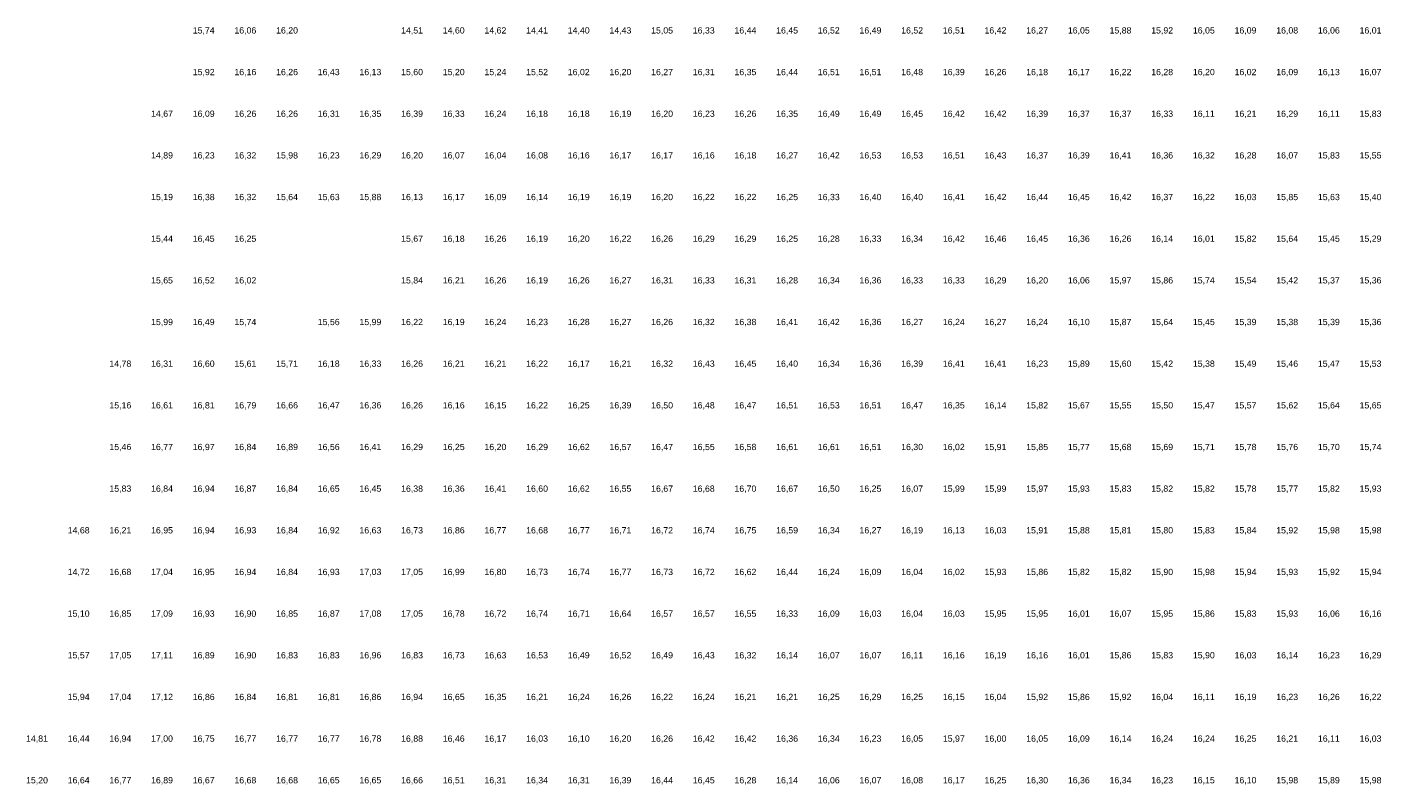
# Model space of a CAD drawing. Extents: x 198243 to 199107, y 361914 to 363516.
# Tile 2 of 17: x 198443 to 198767, y 362124 to 362306. Entities that reach past the tile are written whole.
import ezdxf
from ezdxf.enums import TextEntityAlignment as Align

# ---------------------------------------------------------------- set-up
doc = ezdxf.new("R2010")
doc.units = 0
doc.header["$MEASUREMENT"] = 0
doc.layers.add('rijk_10Anno', color=254, linetype='Continuous')
doc.styles.add('Arial', font='arial.ttf')

msp = doc.modelspace()

# ---------------------------------------------------------------- texts
at = {"layer": 'rijk_10Anno', "color": 254, "style": 'Arial'}
for s, p in [('15,74', (198485, 362303.82)), ('16,06', (198495, 362303.82)), ('16,20', (198505, 362303.82)), ('14,51', (198535, 362303.82)), ('14,60', (198545, 362303.82)), ('14,62', (198555, 362303.82)), ('14,41', (198565, 362303.82)), ('14,40', (198575, 362303.82)), ('14,43', (198585, 362303.82)), ('15,05', (198595, 362303.82)), ('16,33', (198605, 362303.82)), ('16,44', (198615, 362303.82)), ('16,45', (198625, 362303.82)), ('16,52', (198635, 362303.82)), ('16,49', (198645, 362303.82)), ('16,52', (198655, 362303.82)), ('16,51', (198665, 362303.82)), ('16,42', (198675, 362303.82)), ('16,27', (198685, 362303.82)), ('16,05', (198695, 362303.82)), ('15,88', (198705, 362303.82)), ('15,92', (198715, 362303.82)), ('16,05', (198725, 362303.82)), ('16,09', (198735, 362303.82)), ('16,08', (198745, 362303.82)), ('16,06', (198755, 362303.82)), ('16,01', (198765, 362303.82)), ('15,92', (198485, 362293.82)), ('16,16', (198495, 362293.82)), ('16,26', (198505, 362293.82)), ('16,43', (198515, 362293.82)), ('16,13', (198525, 362293.82)), ('15,60', (198535, 362293.82)), ('15,20', (198545, 362293.82)), ('15,24', (198555, 362293.82)), ('15,52', (198565, 362293.82)), ('16,02', (198575, 362293.82)), ('16,20', (198585, 362293.82)), ('16,27', (198595, 362293.82)), ('16,31', (198605, 362293.82)), ('16,35', (198615, 362293.82)), ('16,44', (198625, 362293.82)), ('16,51', (198635, 362293.82)), ('16,51', (198645, 362293.82)), ('16,48', (198655, 362293.82)), ('16,39', (198665, 362293.82)), ('16,26', (198675, 362293.82)), ('16,18', (198685, 362293.82)), ('16,17', (198695, 362293.82)), ('16,22', (198705, 362293.82)), ('16,28', (198715, 362293.82)), ('16,20', (198725, 362293.82)), ('16,02', (198735, 362293.82)), ('16,09', (198745, 362293.82)), ('16,13', (198755, 362293.82)), ('16,07', (198765, 362293.82)), ('14,67', (198475, 362283.82)), ('16,09', (198485, 362283.82)), ('16,26', (198495, 362283.82)), ('16,26', (198505, 362283.82)), ('16,31', (198515, 362283.82)), ('16,35', (198525, 362283.82)), ('16,39', (198535, 362283.82)), ('16,33', (198545, 362283.82)), ('16,24', (198555, 362283.82)), ('16,18', (198565, 362283.82)), ('16,18', (198575, 362283.82)), ('16,19', (198585, 362283.82)), ('16,20', (198595, 362283.82)), ('16,23', (198605, 362283.82)), ('16,26', (198615, 362283.82)), ('16,35', (198625, 362283.82)), ('16,49', (198635, 362283.82)), ('16,49', (198645, 362283.82)), ('16,45', (198655, 362283.82)), ('16,42', (198665, 362283.82)), ('16,42', (198675, 362283.82)), ('16,39', (198685, 362283.82)), ('16,37', (198695, 362283.82)), ('16,37', (198705, 362283.82)), ('16,33', (198715, 362283.82)), ('16,11', (198725, 362283.82)), ('16,21', (198735, 362283.82)), ('16,29', (198745, 362283.82)), ('16,11', (198755, 362283.82)), ('15,83', (198765, 362283.82)), ('14,89', (198475, 362273.82)), ('16,23', (198485, 362273.82)), ('16,32', (198495, 362273.82)), ('15,98', (198505, 362273.82)), ('16,23', (198515, 362273.82)), ('16,29', (198525, 362273.82)), ('16,20', (198535, 362273.82)), ('16,07', (198545, 362273.82)), ('16,04', (198555, 362273.82)), ('16,08', (198565, 362273.82)), ('16,16', (198575, 362273.82)), ('16,17', (198585, 362273.82)), ('16,17', (198595, 362273.82)), ('16,16', (198605, 362273.82)), ('16,18', (198615, 362273.82)), ('16,27', (198625, 362273.82)), ('16,42', (198635, 362273.82)), ('16,53', (198645, 362273.82)), ('16,53', (198655, 362273.82)), ('16,51', (198665, 362273.82)), ('16,43', (198675, 362273.82)), ('16,37', (198685, 362273.82)), ('16,39', (198695, 362273.82)), ('16,41', (198705, 362273.82)), ('16,36', (198715, 362273.82)), ('16,32', (198725, 362273.82)), ('16,28', (198735, 362273.82)), ('16,07', (198745, 362273.82)), ('15,83', (198755, 362273.82)), ('15,55', (198765, 362273.82)), ('15,19', (198475, 362263.82)), ('16,38', (198485, 362263.82)), ('16,32', (198495, 362263.82)), ('15,64', (198505, 362263.82)), ('15,63', (198515, 362263.82)), ('15,88', (198525, 362263.82)), ('16,13', (198535, 362263.82)), ('16,17', (198545, 362263.82)), ('16,09', (198555, 362263.82)), ('16,14', (198565, 362263.82)), ('16,19', (198575, 362263.82)), ('16,19', (198585, 362263.82)), ('16,20', (198595, 362263.82)), ('16,22', (198605, 362263.82)), ('16,22', (198615, 362263.82)), ('16,25', (198625, 362263.82)), ('16,33', (198635, 362263.82)), ('16,40', (198645, 362263.82)), ('16,40', (198655, 362263.82)), ('16,41', (198665, 362263.82)), ('16,42', (198675, 362263.82)), ('16,44', (198685, 362263.82)), ('16,45', (198695, 362263.82)), ('16,42', (198705, 362263.82)), ('16,37', (198715, 362263.82)), ('16,22', (198725, 362263.82)), ('16,03', (198735, 362263.82)), ('15,85', (198745, 362263.82)), ('15,63', (198755, 362263.82)), ('15,40', (198765, 362263.82)), ('15,44', (198475, 362253.82)), ('16,45', (198485, 362253.82)), ('16,25', (198495, 362253.82)), ('15,67', (198535, 362253.82)), ('16,18', (198545, 362253.82)), ('16,26', (198555, 362253.82)), ('16,19', (198565, 362253.82)), ('16,20', (198575, 362253.82)), ('16,22', (198585, 362253.82)), ('16,26', (198595, 362253.82)), ('16,29', (198605, 362253.82)), ('16,29', (198615, 362253.82)), ('16,25', (198625, 362253.82)), ('16,28', (198635, 362253.82)), ('16,33', (198645, 362253.82)), ('16,34', (198655, 362253.82)), ('16,42', (198665, 362253.82)), ('16,46', (198675, 362253.82)), ('16,45', (198685, 362253.82)), ('16,36', (198695, 362253.82)), ('16,26', (198705, 362253.82)), ('16,14', (198715, 362253.82)), ('16,01', (198725, 362253.82)), ('15,82', (198735, 362253.82)), ('15,64', (198745, 362253.82)), ('15,45', (198755, 362253.82)), ('15,29', (198765, 362253.82)), ('15,65', (198475, 362243.82)), ('16,52', (198485, 362243.82)), ('16,02', (198495, 362243.82)), ('15,84', (198535, 362243.82)), ('16,21', (198545, 362243.82)), ('16,26', (198555, 362243.82)), ('16,19', (198565, 362243.82)), ('16,26', (198575, 362243.82)), ('16,27', (198585, 362243.82)), ('16,31', (198595, 362243.82)), ('16,33', (198605, 362243.82)), ('16,31', (198615, 362243.82)), ('16,28', (198625, 362243.82)), ('16,34', (198635, 362243.82)), ('16,36', (198645, 362243.82)), ('16,33', (198655, 362243.82)), ('16,33', (198665, 362243.82)), ('16,29', (198675, 362243.82)), ('16,20', (198685, 362243.82)), ('16,06', (198695, 362243.82)), ('15,97', (198705, 362243.82)), ('15,86', (198715, 362243.82)), ('15,74', (198725, 362243.82)), ('15,54', (198735, 362243.82)), ('15,42', (198745, 362243.82)), ('15,37', (198755, 362243.82)), ('15,36', (198765, 362243.82)), ('15,99', (198475, 362233.82)), ('16,49', (198485, 362233.82)), ('15,74', (198495, 362233.82)), ('15,56', (198515, 362233.82)), ('15,99', (198525, 362233.82)), ('16,22', (198535, 362233.82)), ('16,19', (198545, 362233.82)), ('16,24', (198555, 362233.82)), ('16,23', (198565, 362233.82)), ('16,28', (198575, 362233.82)), ('16,27', (198585, 362233.82)), ('16,26', (198595, 362233.82)), ('16,32', (198605, 362233.82)), ('16,38', (198615, 362233.82)), ('16,41', (198625, 362233.82)), ('16,42', (198635, 362233.82)), ('16,36', (198645, 362233.82)), ('16,27', (198655, 362233.82)), ('16,24', (198665, 362233.82)), ('16,27', (198675, 362233.82)), ('16,24', (198685, 362233.82)), ('16,10', (198695, 362233.82)), ('15,87', (198705, 362233.82)), ('15,64', (198715, 362233.82)), ('15,45', (198725, 362233.82)), ('15,39', (198735, 362233.82)), ('15,38', (198745, 362233.82)), ('15,39', (198755, 362233.82)), ('15,36', (198765, 362233.82)), ('14,78', (198465, 362223.82)), ('16,31', (198475, 362223.82)), ('16,60', (198485, 362223.82)), ('15,61', (198495, 362223.82)), ('15,71', (198505, 362223.82)), ('16,18', (198515, 362223.82)), ('16,33', (198525, 362223.82)), ('16,26', (198535, 362223.82)), ('16,21', (198545, 362223.82)), ('16,21', (198555, 362223.82)), ('16,22', (198565, 362223.82)), ('16,17', (198575, 362223.82)), ('16,21', (198585, 362223.82)), ('16,32', (198595, 362223.82)), ('16,43', (198605, 362223.82)), ('16,45', (198615, 362223.82)), ('16,40', (198625, 362223.82)), ('16,34', (198635, 362223.82)), ('16,36', (198645, 362223.82)), ('16,39', (198655, 362223.82)), ('16,41', (198665, 362223.82)), ('16,41', (198675, 362223.82)), ('16,23', (198685, 362223.82)), ('15,89', (198695, 362223.82)), ('15,60', (198705, 362223.82)), ('15,42', (198715, 362223.82)), ('15,38', (198725, 362223.82)), ('15,49', (198735, 362223.82)), ('15,46', (198745, 362223.82)), ('15,47', (198755, 362223.82)), ('15,53', (198765, 362223.82)), ('15,16', (198465, 362213.82)), ('16,61', (198475, 362213.82)), ('16,81', (198485, 362213.82)), ('16,79', (198495, 362213.82)), ('16,66', (198505, 362213.82)), ('16,47', (198515, 362213.82)), ('16,36', (198525, 362213.82)), ('16,26', (198535, 362213.82)), ('16,16', (198545, 362213.82)), ('16,15', (198555, 362213.82)), ('16,22', (198565, 362213.82)), ('16,25', (198575, 362213.82)), ('16,39', (198585, 362213.82)), ('16,50', (198595, 362213.82)), ('16,48', (198605, 362213.82)), ('16,47', (198615, 362213.82)), ('16,51', (198625, 362213.82)), ('16,53', (198635, 362213.82)), ('16,51', (198645, 362213.82)), ('16,47', (198655, 362213.82)), ('16,35', (198665, 362213.82)), ('16,14', (198675, 362213.82)), ('15,82', (198685, 362213.82)), ('15,67', (198695, 362213.82)), ('15,55', (198705, 362213.82)), ('15,50', (198715, 362213.82)), ('15,47', (198725, 362213.82)), ('15,57', (198735, 362213.82)), ('15,62', (198745, 362213.82)), ('15,64', (198755, 362213.82)), ('15,65', (198765, 362213.82)), ('15,46', (198465, 362203.82)), ('16,77', (198475, 362203.82)), ('16,97', (198485, 362203.82)), ('16,84', (198495, 362203.82)), ('16,89', (198505, 362203.82)), ('16,56', (198515, 362203.82)), ('16,41', (198525, 362203.82)), ('16,29', (198535, 362203.82)), ('16,25', (198545, 362203.82)), ('16,20', (198555, 362203.82)), ('16,29', (198565, 362203.82)), ('16,62', (198575, 362203.82)), ('16,57', (198585, 362203.82)), ('16,47', (198595, 362203.82)), ('16,55', (198605, 362203.82)), ('16,58', (198615, 362203.82)), ('16,61', (198625, 362203.82)), ('16,61', (198635, 362203.82)), ('16,51', (198645, 362203.82)), ('16,30', (198655, 362203.82)), ('16,02', (198665, 362203.82)), ('15,91', (198675, 362203.82)), ('15,85', (198685, 362203.82)), ('15,77', (198695, 362203.82)), ('15,68', (198705, 362203.82)), ('15,69', (198715, 362203.82)), ('15,71', (198725, 362203.82)), ('15,78', (198735, 362203.82)), ('15,76', (198745, 362203.82)), ('15,70', (198755, 362203.82)), ('15,74', (198765, 362203.82)), ('15,83', (198465, 362193.82)), ('16,84', (198475, 362193.82)), ('16,94', (198485, 362193.82)), ('16,87', (198495, 362193.82)), ('16,84', (198505, 362193.82)), ('16,65', (198515, 362193.82)), ('16,45', (198525, 362193.82)), ('16,38', (198535, 362193.82)), ('16,36', (198545, 362193.82)), ('16,41', (198555, 362193.82)), ('16,60', (198565, 362193.82)), ('16,62', (198575, 362193.82)), ('16,55', (198585, 362193.82)), ('16,67', (198595, 362193.82)), ('16,68', (198605, 362193.82)), ('16,70', (198615, 362193.82)), ('16,67', (198625, 362193.82)), ('16,50', (198635, 362193.82)), ('16,25', (198645, 362193.82)), ('16,07', (198655, 362193.82)), ('15,99', (198665, 362193.82)), ('15,99', (198675, 362193.82)), ('15,97', (198685, 362193.82)), ('15,93', (198695, 362193.82)), ('15,83', (198705, 362193.82)), ('15,82', (198715, 362193.82)), ('15,82', (198725, 362193.82)), ('15,78', (198735, 362193.82)), ('15,77', (198745, 362193.82)), ('15,82', (198755, 362193.82)), ('15,93', (198765, 362193.82)), ('14,68', (198455, 362183.82)), ('16,21', (198465, 362183.82)), ('16,95', (198475, 362183.82)), ('16,94', (198485, 362183.82)), ('16,93', (198495, 362183.82)), ('16,84', (198505, 362183.82)), ('16,92', (198515, 362183.82)), ('16,63', (198525, 362183.82)), ('16,73', (198535, 362183.82)), ('16,86', (198545, 362183.82)), ('16,77', (198555, 362183.82)), ('16,68', (198565, 362183.82)), ('16,77', (198575, 362183.82)), ('16,71', (198585, 362183.82)), ('16,72', (198595, 362183.82)), ('16,74', (198605, 362183.82)), ('16,75', (198615, 362183.82)), ('16,59', (198625, 362183.82)), ('16,34', (198635, 362183.82)), ('16,27', (198645, 362183.82)), ('16,19', (198655, 362183.82)), ('16,13', (198665, 362183.82)), ('16,03', (198675, 362183.82)), ('15,91', (198685, 362183.82)), ('15,88', (198695, 362183.82)), ('15,81', (198705, 362183.82)), ('15,80', (198715, 362183.82)), ('15,83', (198725, 362183.82)), ('15,84', (198735, 362183.82)), ('15,92', (198745, 362183.82)), ('15,98', (198755, 362183.82)), ('15,98', (198765, 362183.82)), ('14,72', (198455, 362173.82)), ('16,68', (198465, 362173.82)), ('17,04', (198475, 362173.82)), ('16,95', (198485, 362173.82)), ('16,94', (198495, 362173.82)), ('16,84', (198505, 362173.82)), ('16,93', (198515, 362173.82)), ('17,03', (198525, 362173.82)), ('17,05', (198535, 362173.82)), ('16,99', (198545, 362173.82)), ('16,80', (198555, 362173.82)), ('16,73', (198565, 362173.82)), ('16,74', (198575, 362173.82)), ('16,77', (198585, 362173.82)), ('16,73', (198595, 362173.82)), ('16,72', (198605, 362173.82)), ('16,62', (198615, 362173.82)), ('16,44', (198625, 362173.82)), ('16,24', (198635, 362173.82)), ('16,09', (198645, 362173.82)), ('16,04', (198655, 362173.82)), ('16,02', (198665, 362173.82)), ('15,93', (198675, 362173.82)), ('15,86', (198685, 362173.82)), ('15,82', (198695, 362173.82)), ('15,82', (198705, 362173.82)), ('15,90', (198715, 362173.82)), ('15,98', (198725, 362173.82)), ('15,94', (198735, 362173.82)), ('15,93', (198745, 362173.82)), ('15,92', (198755, 362173.82)), ('15,94', (198765, 362173.82)), ('15,10', (198455, 362163.82)), ('16,85', (198465, 362163.82)), ('17,09', (198475, 362163.82)), ('16,93', (198485, 362163.82)), ('16,90', (198495, 362163.82)), ('16,85', (198505, 362163.82)), ('16,87', (198515, 362163.82)), ('17,08', (198525, 362163.82)), ('17,05', (198535, 362163.82)), ('16,78', (198545, 362163.82)), ('16,72', (198555, 362163.82)), ('16,74', (198565, 362163.82)), ('16,71', (198575, 362163.82)), ('16,64', (198585, 362163.82)), ('16,57', (198595, 362163.82)), ('16,57', (198605, 362163.82)), ('16,55', (198615, 362163.82)), ('16,33', (198625, 362163.82)), ('16,09', (198635, 362163.82)), ('16,03', (198645, 362163.82)), ('16,04', (198655, 362163.82)), ('16,03', (198665, 362163.82)), ('15,95', (198675, 362163.82)), ('15,95', (198685, 362163.82)), ('16,01', (198695, 362163.82)), ('16,07', (198705, 362163.82)), ('15,95', (198715, 362163.82)), ('15,86', (198725, 362163.82)), ('15,83', (198735, 362163.82)), ('15,93', (198745, 362163.82)), ('16,06', (198755, 362163.82)), ('16,16', (198765, 362163.82)), ('15,57', (198455, 362153.82)), ('17,05', (198465, 362153.82)), ('17,11', (198475, 362153.82)), ('16,89', (198485, 362153.82)), ('16,90', (198495, 362153.82)), ('16,83', (198505, 362153.82)), ('16,83', (198515, 362153.82)), ('16,96', (198525, 362153.82)), ('16,83', (198535, 362153.82)), ('16,73', (198545, 362153.82)), ('16,63', (198555, 362153.82)), ('16,53', (198565, 362153.82)), ('16,49', (198575, 362153.82)), ('16,52', (198585, 362153.82)), ('16,49', (198595, 362153.82)), ('16,43', (198605, 362153.82)), ('16,32', (198615, 362153.82)), ('16,14', (198625, 362153.82)), ('16,07', (198635, 362153.82)), ('16,07', (198645, 362153.82)), ('16,11', (198655, 362153.82)), ('16,16', (198665, 362153.82)), ('16,19', (198675, 362153.82)), ('16,16', (198685, 362153.82)), ('16,01', (198695, 362153.82)), ('15,86', (198705, 362153.82)), ('15,83', (198715, 362153.82)), ('15,90', (198725, 362153.82)), ('16,03', (198735, 362153.82)), ('16,14', (198745, 362153.82)), ('16,23', (198755, 362153.82)), ('16,29', (198765, 362153.82)), ('15,94', (198455, 362143.82)), ('17,04', (198465, 362143.82)), ('17,12', (198475, 362143.82)), ('16,86', (198485, 362143.82)), ('16,84', (198495, 362143.82)), ('16,81', (198505, 362143.82)), ('16,81', (198515, 362143.82)), ('16,86', (198525, 362143.82)), ('16,94', (198535, 362143.82)), ('16,65', (198545, 362143.82)), ('16,35', (198555, 362143.82)), ('16,21', (198565, 362143.82)), ('16,24', (198575, 362143.82)), ('16,26', (198585, 362143.82)), ('16,22', (198595, 362143.82)), ('16,24', (198605, 362143.82)), ('16,21', (198615, 362143.82)), ('16,21', (198625, 362143.82)), ('16,25', (198635, 362143.82)), ('16,29', (198645, 362143.82)), ('16,25', (198655, 362143.82)), ('16,15', (198665, 362143.82)), ('16,04', (198675, 362143.82)), ('15,92', (198685, 362143.82)), ('15,86', (198695, 362143.82)), ('15,92', (198705, 362143.82)), ('16,04', (198715, 362143.82)), ('16,11', (198725, 362143.82)), ('16,19', (198735, 362143.82)), ('16,23', (198745, 362143.82)), ('16,26', (198755, 362143.82)), ('16,22', (198765, 362143.82)), ('14,81', (198445, 362133.82)), ('16,44', (198455, 362133.82)), ('16,94', (198465, 362133.82)), ('17,00', (198475, 362133.82)), ('16,75', (198485, 362133.82)), ('16,77', (198495, 362133.82)), ('16,77', (198505, 362133.82)), ('16,77', (198515, 362133.82)), ('16,78', (198525, 362133.82)), ('16,88', (198535, 362133.82)), ('16,46', (198545, 362133.82)), ('16,17', (198555, 362133.82)), ('16,03', (198565, 362133.82)), ('16,10', (198575, 362133.82)), ('16,20', (198585, 362133.82)), ('16,26', (198595, 362133.82)), ('16,42', (198605, 362133.82)), ('16,42', (198615, 362133.82)), ('16,36', (198625, 362133.82)), ('16,34', (198635, 362133.82)), ('16,23', (198645, 362133.82)), ('16,05', (198655, 362133.82)), ('15,97', (198665, 362133.82)), ('16,00', (198675, 362133.82)), ('16,05', (198685, 362133.82)), ('16,09', (198695, 362133.82)), ('16,14', (198705, 362133.82)), ('16,24', (198715, 362133.82)), ('16,24', (198725, 362133.82)), ('16,25', (198735, 362133.82)), ('16,21', (198745, 362133.82)), ('16,11', (198755, 362133.82)), ('16,03', (198765, 362133.82)), ('15,20', (198445, 362123.82)), ('16,64', (198455, 362123.82)), ('16,77', (198465, 362123.82)), ('16,89', (198475, 362123.82)), ('16,67', (198485, 362123.82)), ('16,68', (198495, 362123.82)), ('16,68', (198505, 362123.82)), ('16,65', (198515, 362123.82)), ('16,65', (198525, 362123.82)), ('16,66', (198535, 362123.82)), ('16,51', (198545, 362123.82)), ('16,31', (198555, 362123.82)), ('16,34', (198565, 362123.82)), ('16,31', (198575, 362123.82)), ('16,39', (198585, 362123.82)), ('16,44', (198595, 362123.82)), ('16,45', (198605, 362123.82)), ('16,28', (198615, 362123.82)), ('16,14', (198625, 362123.82)), ('16,06', (198635, 362123.82)), ('16,07', (198645, 362123.82)), ('16,08', (198655, 362123.82)), ('16,17', (198665, 362123.82)), ('16,25', (198675, 362123.82)), ('16,30', (198685, 362123.82)), ('16,36', (198695, 362123.82)), ('16,34', (198705, 362123.82)), ('16,23', (198715, 362123.82)), ('16,15', (198725, 362123.82)), ('16,10', (198735, 362123.82)), ('15,98', (198745, 362123.82)), ('15,89', (198755, 362123.82)), ('15,98', (198765, 362123.82))]:
    msp.add_text(s, height=1.503, dxfattribs=at).set_placement(p, align=Align.BOTTOM_CENTER)

doc.saveas('drawing.dxf')
